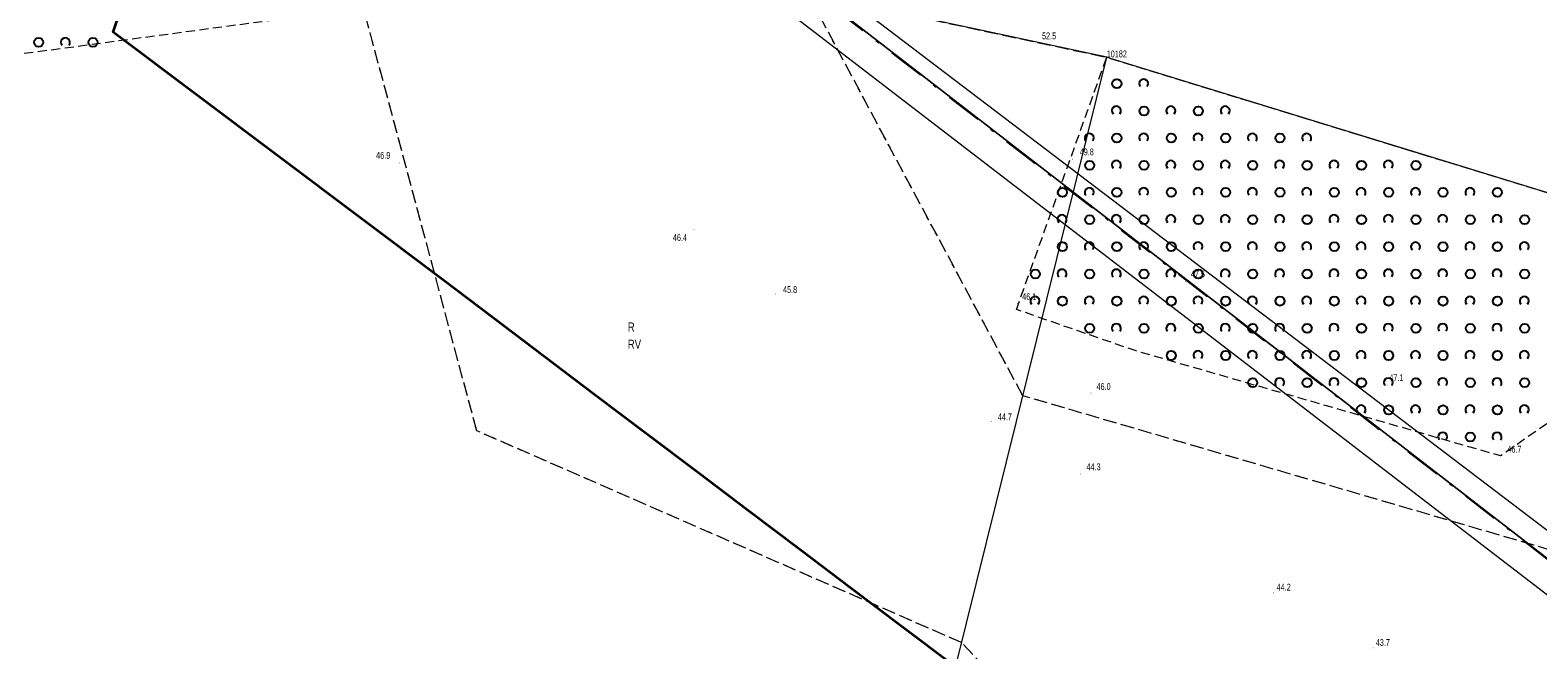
# Model space of a CAD drawing. Header units: metres. Extents: x 6524698 to 6533081, y 5883213 to 5896811.
# Tile 13 of 167: x 6528951 to 6529118, y 5886587 to 5886656. Entities that reach past the tile are written whole.
import ezdxf
from ezdxf.enums import TextEntityAlignment as Align

# ---------------------------------------------------------------- set-up
doc = ezdxf.new("R2010")
doc.units = ezdxf.units.M
doc.header["$MEASUREMENT"] = 0
for name, pattern in [('DASHDOT', [4, 2, -0.9, 0.2, -0.9]), ('mapa zasadnicza$0$1.0_0.5', [1.5, 1, -0.5]), ('mapa zasadnicza$0$219-500', [0]), ('mapa zasadnicza$0$egkk-500', [2, 1.5, -0.5]), ('mapa zasadnicza$0$egug-500', [1, 0.5, -0.5]), ('mapa zasadnicza$0$suep_wn_500', [0])]:
    doc.linetypes.add(name, pattern=pattern)
doc.layers.get('0').update_dxf_attribs({"lineweight": 0})
for name, color, linetype, lineweight in [('_trasa_kat_zalomu', 7, 'Continuous', 18), ('_trasa_os', 1, 'DASHDOT', 30), ('Sections span lengths and Marker Balls Plan', 7, 'Continuous', 0)]:
    doc.layers.add(name, color=color, linetype=linetype, lineweight=lineweight)
for name, color, linetype in [('mapa zasadnicza$0$000 Inne (niezydentyfikowane)', 7, 'Continuous'), ('mapa zasadnicza$0$203-punkt graniczny', 7, 'Continuous'), ('mapa zasadnicza$0$203-punkt graniczny-Atr103', 7, 'Continuous'), ('mapa zasadnicza$0$209-oznaczenie konturu klasyfikacyjnego', 7, 'Continuous'), ('mapa zasadnicza$0$210-oznaczenie konturu użytku gruntowego', 7, 'Continuous'), ('mapa zasadnicza$0$217-kontur klasyfikacyjny', 7, 'Continuous'), ('mapa zasadnicza$0$218-kontur użytku gruntowego', 7, 'Continuous'), ('mapa zasadnicza$0$219-działka ewidencyjna', 7, 'Continuous'), ('mapa zasadnicza$0$pikieta naturalna', 7, 'Continuous'), ('mapa zasadnicza$0$pikieta naturalna-Atr2', 7, 'Continuous'), ('mapa zasadnicza$0$przewód elektroenergetyczny wysokiego napięcia', 7, 'Continuous'), ('mapa zasadnicza$0$zadrzewienie  zakrzewienie', 7, 'Continuous')]:
    doc.layers.add(name, color=color, linetype=linetype)
doc.styles.add('mapa zasadnicza$0$STANDARD', font='Working1250', dxfattribs={"width": 0.75})
doc.styles.add('Opis_slupy', font='ARIALN.TTF')
doc.dimstyles.new('Kat zalomu', dxfattribs={"dimtxt": 2.5, "dimasz": 5, "dimexe": 1.25, "dimexo": 0.625, "dimtad": 0, "dimtxsty": 'Opis_slupy', "dimcen": 2.5, "dimse1": 1, "dimse2": 1, "dimadec": 0, "dimazin": 0, "dimtfac": 1, "dimtmove": 0, "dimatfit": 3, "dimfxl": 1, "dimarcsym": 1})

# ---------------------------------------------------------------- blocks, each defined once
blk = doc.blocks.new('mapa zasadnicza$0$203')
at = {"linetype": 'Continuous', "lineweight": 0}
h = blk.add_hatch(color=0, dxfattribs=at)
edge = h.paths.add_edge_path()
edge.add_arc((0, 0), 0.045, 0, 360)
blk = doc.blocks.new('mapa zasadnicza$0$PW01')
at = {"linetype": 'Continuous', "lineweight": 13}
h = blk.add_hatch(color=0, dxfattribs=at)
edge = h.paths.add_edge_path()
edge.add_arc((0, 0), 0.045, 0, 360)
blk = doc.blocks.new('mapa zasadnicza$0$OTZK1')
at = {"color": 0, "linetype": 'Continuous'}
blk.add_circle((0, 0), 0.5, dxfattribs=at)
blk = doc.blocks.new('mapa zasadnicza$0$OTZK2')
at = {"color": 0, "linetype": 'Continuous'}
blk.add_arc((0, 0), 0.5, 318.85, 221.162, dxfattribs=at)
blk = doc.blocks.new('*D2405')
at = {"layer": '_trasa_kat_zalomu', "color": 0, "lineweight": -2}
for start, end in [(26.7639, 56.6642), (336.8246, 6.7249)]:
    blk.add_arc((6529019.86, 5886673.79), 19.79, start, end, dxfattribs=at)
at = {"layer": '_trasa_kat_zalomu', "color": 0}
for points in [[(6529031.1, 5886691.07), (6529030.37, 5886689.57), (6529026.25, 5886692.52)], [(6529037.34, 5886666.42), (6529038.77, 5886665.58), (6529035.52, 5886661.69)]]:
    blk.add_solid(points, dxfattribs=at)
at = {"layer": 'Defpoints', "color": 0}
for p in [(6529068.1, 5886815.32), (6529036.09, 5886685.11), (6529019.86, 5886673.79), (6529019.86, 5886673.79), (6529239.51, 5886504.08)]:
    blk.add_point(p, dxfattribs=at)
at = {"layer": '_trasa_kat_zalomu', "color": 0, "insert": (6529038.81, 5886679.49), "char_height": 2.5, "attachment_point": 5, "rotation": 286.7444, "style": 'Opis_slupy'}
blk.add_mtext('109%%d', dxfattribs=at)

msp = doc.modelspace()

# ---------------------------------------------------------------- linework, layer by layer
at = {"layer": '_trasa_os', "linetype": 'DASHDOT', "ltscale": 2}
msp.add_lwpolyline([(6529644.25, 5886257.506), (6529433.531, 5886354.176), (6529239.51, 5886504.082), (6529019.862, 5886673.787), (6529068.099, 5886815.315), (6529070.952, 5887003.68), (6529033.32, 5887240.317), (6528980.372, 5887573.115), (6528926.767, 5887910.52), (6528871.358, 5888257.413), (6528824.236, 5888552.869), (6528805.439, 5888820.887), (6528782.648, 5889143.114), (6528759.048, 5889475.999)], dxfattribs=at)
at = {"layer": 'mapa zasadnicza$0$000 Inne (niezydentyfikowane)', "color": 7, "linetype": 'Continuous', "lineweight": 35, "flags": 128}
msp.add_lwpolyline([(6529053.174, 5886585.649), (6529047.532, 5886589.91), (6529041.891, 5886594.171), (6529036.249, 5886598.432), (6529030.608, 5886602.693), (6529024.967, 5886606.954), (6529019.325, 5886611.215), (6529013.684, 5886615.476), (6529008.042, 5886619.737), (6529002.401, 5886623.998), (6528996.807, 5886628.224), (6528960.48, 5886655.526), (6528973.706, 5886694.67)], dxfattribs=at)
at = {"layer": 'mapa zasadnicza$0$217-kontur klasyfikacyjny', "color": 92, "linetype": 'mapa zasadnicza$0$egkk-500', "lineweight": 18, "flags": 128}
for points in [[(6529000.6, 5886611.54), (6528985.09, 5886669.49)], [(6529060.86, 5886615.4), (6529037.08, 5886659.87)], [(6529037.08, 5886659.87), (6529070.12, 5886652.76)], [(6529070.12, 5886652.76), (6529144.13, 5886630.04)], [(6529134.56, 5886593.84), (6529060.86, 5886615.4)], [(6529054.11, 5886588.15), (6529000.6, 5886611.54)], [(6529115.82, 5886522.92), (6529054.11, 5886588.15)]]:
    msp.add_lwpolyline(points, dxfattribs=at)
at = {"layer": 'mapa zasadnicza$0$218-kontur użytku gruntowego', "color": 3, "linetype": 'mapa zasadnicza$0$egug-500', "lineweight": 18, "flags": 128}
for points in [[(6529000.6, 5886611.54), (6528985.09, 5886669.49)], [(6529060.86, 5886615.4), (6529037.08, 5886659.87)], [(6529037.08, 5886659.87), (6529070.12, 5886652.76)], [(6529070.12, 5886652.76), (6529144.13, 5886630.04)], [(6529134.56, 5886593.84), (6529060.86, 5886615.4)], [(6529054.11, 5886588.15), (6529000.6, 5886611.54)], [(6529115.82, 5886522.92), (6529054.11, 5886588.15)]]:
    msp.add_lwpolyline(points, dxfattribs=at)
at = {"layer": 'mapa zasadnicza$0$219-działka ewidencyjna', "color": 7, "linetype": 'mapa zasadnicza$0$219-500', "lineweight": 18, "flags": 128}
for points in [[(6529070.12, 5886652.76), (6529027.16, 5886662)], [(6528994.95, 5886349.46), (6529070.12, 5886652.76)], [(6529070.12, 5886652.76), (6529144.13, 5886630.04)]]:
    msp.add_lwpolyline(points, dxfattribs=at)
at = {"layer": 'mapa zasadnicza$0$przewód elektroenergetyczny wysokiego napięcia', "color": 1, "linetype": 'mapa zasadnicza$0$suep_wn_500', "lineweight": 18, "flags": 128}
for points in [[(6529019.87, 5886673.88), (6529174.85, 5886554.04)], [(6529174.85, 5886554.04), (6529019.87, 5886673.88)]]:
    msp.add_lwpolyline(points, dxfattribs=at)
at = {"layer": 'mapa zasadnicza$0$zadrzewienie  zakrzewienie', "color": 7, "linetype": 'mapa zasadnicza$0$1.0_0.5', "lineweight": 18, "flags": 128}
for points in [[(6528902.46, 5886681.64), (6528902.17, 5886687.44), (6528916.14, 5886683.92), (6528926.07, 5886682.58), (6528934.5, 5886682.23), (6528943.87, 5886681.13), (6528959.64, 5886677.86), (6528970.65, 5886675.04), (6528983.5, 5886673.25), (6528983.68, 5886657.6), (6528944.4, 5886652.32), (6528922.82, 5886656.35), (6528924.82, 5886669.04), (6528927.03, 5886679.67), (6528920.95, 5886680.54), (6528910.16, 5886681.65)], [(6529060.15, 5886624.92), (6529070.12, 5886652.76), (6529144.13, 5886630.04), (6529113.58, 5886608.76), (6529073.25, 5886620.38)]]:
    msp.add_lwpolyline(points, close=True, dxfattribs=at)
at = {"layer": 'Sections span lengths and Marker Balls Plan', "color": 1, "flags": 128}
for points in [[(6529643, 5886254.779), (6529431.358, 5886350.582), (6529237.798, 5886501.866), (6529015.745, 5886672.549), (6529065.143, 5886815.828), (6529068.458, 5887003.501), (6529030.555, 5887239.878), (6528977.607, 5887572.675), (6528924.002, 5887910.08), (6528868.593, 5888256.972), (6528821.256, 5888552.527), (6528802.646, 5888820.69), (6528779.855, 5889142.917), (6528756.255, 5889475.801)], [(6529645.501, 5886260.233), (6529435.239, 5886356.999), (6529241.711, 5886506.931), (6529021.682, 5886674.335), (6529071.055, 5886814.802), (6529075.939, 5887004.036), (6529036.876, 5887240.883), (6528983.927, 5887573.681), (6528930.322, 5887911.086), (6528874.913, 5888257.98), (6528827.216, 5888553.211), (6528809.03, 5888821.14), (6528786.24, 5889143.367), (6528762.639, 5889476.253)]]:
    msp.add_lwpolyline(points, dxfattribs=at)

# ---------------------------------------------------------------- block references
at = {"layer": 'mapa zasadnicza$0$203-punkt graniczny', "color": 7, "linetype": 'Continuous', "lineweight": 18}
msp.add_blockref('mapa zasadnicza$0$203', (6529070.12, 5886652.76), dxfattribs=at)
at = {"layer": 'mapa zasadnicza$0$pikieta naturalna', "color": 7, "linetype": 'Continuous', "lineweight": 13}
for p, rotation in [((6529066.35, 5886641.52), 359.842), ((6528992.1, 5886641.1), 359.701), ((6529024.56, 5886633.77), 359.846), ((6529033.6, 5886626.63), 359.949), ((6529078.84, 5886627.99), 359.845), ((6529060.3, 5886625.61), 0.023), ((6529101.06, 5886616.6), 0.059), ((6529068.38, 5886615.69), 359.8550000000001), ((6529057.42, 5886612.53), 359.9709999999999), ((6529113.58, 5886608.76), 359.98), ((6529067.2, 5886606.76), 359.8309999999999), ((6529088.5, 5886593.66), 359.875), ((6529099.52, 5886587.57), 359.9259999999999)]:
    msp.add_blockref('mapa zasadnicza$0$PW01', p, dxfattribs=dict(at, rotation=rotation))
at = {"layer": 'mapa zasadnicza$0$zadrzewienie  zakrzewienie', "color": 7, "linetype": 'Continuous', "lineweight": 18}
for name, p in [('mapa zasadnicza$0$OTZK1', (6528952.256, 5886654.406)), ('mapa zasadnicza$0$OTZK2', (6528955.214, 5886654.417)), ('mapa zasadnicza$0$OTZK1', (6528958.256, 5886654.406)), ('mapa zasadnicza$0$OTZK1', (6529071.236, 5886649.846)), ('mapa zasadnicza$0$OTZK2', (6529074.194, 5886649.857)), ('mapa zasadnicza$0$OTZK2', (6529071.194, 5886646.857)), ('mapa zasadnicza$0$OTZK1', (6529074.236, 5886646.846)), ('mapa zasadnicza$0$OTZK2', (6529077.194, 5886646.857)), ('mapa zasadnicza$0$OTZK1', (6529080.236, 5886646.846)), ('mapa zasadnicza$0$OTZK2', (6529083.194, 5886646.857)), ('mapa zasadnicza$0$OTZK2', (6529068.194, 5886643.857)), ('mapa zasadnicza$0$OTZK1', (6529071.236, 5886643.846)), ('mapa zasadnicza$0$OTZK2', (6529074.194, 5886643.857)), ('mapa zasadnicza$0$OTZK1', (6529077.236, 5886643.846)), ('mapa zasadnicza$0$OTZK2', (6529080.194, 5886643.857)), ('mapa zasadnicza$0$OTZK1', (6529083.236, 5886643.846)), ('mapa zasadnicza$0$OTZK2', (6529086.194, 5886643.857)), ('mapa zasadnicza$0$OTZK1', (6529089.236, 5886643.846)), ('mapa zasadnicza$0$OTZK2', (6529092.194, 5886643.857)), ('mapa zasadnicza$0$OTZK1', (6529068.236, 5886640.846)), ('mapa zasadnicza$0$OTZK2', (6529071.194, 5886640.857)), ('mapa zasadnicza$0$OTZK1', (6529074.236, 5886640.846)), ('mapa zasadnicza$0$OTZK2', (6529077.194, 5886640.857)), ('mapa zasadnicza$0$OTZK1', (6529080.236, 5886640.846)), ('mapa zasadnicza$0$OTZK2', (6529083.194, 5886640.857)), ('mapa zasadnicza$0$OTZK1', (6529086.236, 5886640.846)), ('mapa zasadnicza$0$OTZK2', (6529089.194, 5886640.857)), ('mapa zasadnicza$0$OTZK1', (6529092.236, 5886640.846)), ('mapa zasadnicza$0$OTZK2', (6529095.194, 5886640.857)), ('mapa zasadnicza$0$OTZK1', (6529098.236, 5886640.846)), ('mapa zasadnicza$0$OTZK2', (6529101.194, 5886640.857)), ('mapa zasadnicza$0$OTZK1', (6529104.236, 5886640.846)), ('mapa zasadnicza$0$OTZK1', (6529065.236, 5886637.846)), ('mapa zasadnicza$0$OTZK2', (6529068.194, 5886637.857)), ('mapa zasadnicza$0$OTZK1', (6529071.236, 5886637.846)), ('mapa zasadnicza$0$OTZK2', (6529074.194, 5886637.857)), ('mapa zasadnicza$0$OTZK1', (6529077.236, 5886637.846)), ('mapa zasadnicza$0$OTZK2', (6529080.194, 5886637.857)), ('mapa zasadnicza$0$OTZK1', (6529083.236, 5886637.846)), ('mapa zasadnicza$0$OTZK2', (6529086.194, 5886637.857)), ('mapa zasadnicza$0$OTZK1', (6529089.236, 5886637.846)), ('mapa zasadnicza$0$OTZK2', (6529092.194, 5886637.857)), ('mapa zasadnicza$0$OTZK1', (6529095.236, 5886637.846)), ('mapa zasadnicza$0$OTZK2', (6529098.194, 5886637.857)), ('mapa zasadnicza$0$OTZK1', (6529101.236, 5886637.846)), ('mapa zasadnicza$0$OTZK2', (6529104.194, 5886637.857)), ('mapa zasadnicza$0$OTZK1', (6529107.236, 5886637.846)), ('mapa zasadnicza$0$OTZK2', (6529110.194, 5886637.857)), ('mapa zasadnicza$0$OTZK1', (6529113.236, 5886637.846)), ('mapa zasadnicza$0$OTZK2', (6529065.194, 5886634.857)), ('mapa zasadnicza$0$OTZK1', (6529068.236, 5886634.846)), ('mapa zasadnicza$0$OTZK2', (6529071.194, 5886634.857)), ('mapa zasadnicza$0$OTZK1', (6529074.236, 5886634.846)), ('mapa zasadnicza$0$OTZK2', (6529077.194, 5886634.857)), ('mapa zasadnicza$0$OTZK1', (6529080.236, 5886634.846)), ('mapa zasadnicza$0$OTZK2', (6529083.194, 5886634.857)), ('mapa zasadnicza$0$OTZK1', (6529086.236, 5886634.846)), ('mapa zasadnicza$0$OTZK2', (6529089.194, 5886634.857)), ('mapa zasadnicza$0$OTZK1', (6529092.236, 5886634.846)), ('mapa zasadnicza$0$OTZK2', (6529095.194, 5886634.857)), ('mapa zasadnicza$0$OTZK1', (6529098.236, 5886634.846)), ('mapa zasadnicza$0$OTZK2', (6529101.194, 5886634.857)), ('mapa zasadnicza$0$OTZK1', (6529104.236, 5886634.846)), ('mapa zasadnicza$0$OTZK2', (6529107.194, 5886634.857)), ('mapa zasadnicza$0$OTZK1', (6529110.236, 5886634.846)), ('mapa zasadnicza$0$OTZK2', (6529113.194, 5886634.857)), ('mapa zasadnicza$0$OTZK1', (6529116.236, 5886634.846)), ('mapa zasadnicza$0$OTZK1', (6529065.236, 5886631.846)), ('mapa zasadnicza$0$OTZK2', (6529068.194, 5886631.857)), ('mapa zasadnicza$0$OTZK1', (6529071.236, 5886631.846)), ('mapa zasadnicza$0$OTZK2', (6529074.194, 5886631.857)), ('mapa zasadnicza$0$OTZK1', (6529077.236, 5886631.846)), ('mapa zasadnicza$0$OTZK2', (6529080.194, 5886631.857)), ('mapa zasadnicza$0$OTZK1', (6529083.236, 5886631.846)), ('mapa zasadnicza$0$OTZK2', (6529086.194, 5886631.857)), ('mapa zasadnicza$0$OTZK1', (6529089.236, 5886631.846)), ('mapa zasadnicza$0$OTZK2', (6529092.194, 5886631.857)), ('mapa zasadnicza$0$OTZK1', (6529095.236, 5886631.846)), ('mapa zasadnicza$0$OTZK2', (6529098.194, 5886631.857)), ('mapa zasadnicza$0$OTZK1', (6529101.236, 5886631.846)), ('mapa zasadnicza$0$OTZK2', (6529104.194, 5886631.857)), ('mapa zasadnicza$0$OTZK1', (6529107.236, 5886631.846)), ('mapa zasadnicza$0$OTZK2', (6529110.194, 5886631.857)), ('mapa zasadnicza$0$OTZK1', (6529113.236, 5886631.846)), ('mapa zasadnicza$0$OTZK2', (6529116.194, 5886631.857)), ('mapa zasadnicza$0$OTZK1', (6529062.236, 5886628.846)), ('mapa zasadnicza$0$OTZK2', (6529065.194, 5886628.857)), ('mapa zasadnicza$0$OTZK1', (6529068.236, 5886628.846)), ('mapa zasadnicza$0$OTZK2', (6529071.194, 5886628.857)), ('mapa zasadnicza$0$OTZK1', (6529074.236, 5886628.846)), ('mapa zasadnicza$0$OTZK2', (6529077.194, 5886628.857)), ('mapa zasadnicza$0$OTZK1', (6529080.236, 5886628.846)), ('mapa zasadnicza$0$OTZK2', (6529083.194, 5886628.857)), ('mapa zasadnicza$0$OTZK1', (6529086.236, 5886628.846)), ('mapa zasadnicza$0$OTZK2', (6529089.194, 5886628.857)), ('mapa zasadnicza$0$OTZK1', (6529092.236, 5886628.846)), ('mapa zasadnicza$0$OTZK2', (6529095.194, 5886628.857)), ('mapa zasadnicza$0$OTZK1', (6529098.236, 5886628.846)), ('mapa zasadnicza$0$OTZK2', (6529101.194, 5886628.857)), ('mapa zasadnicza$0$OTZK1', (6529104.236, 5886628.846)), ('mapa zasadnicza$0$OTZK2', (6529107.194, 5886628.857)), ('mapa zasadnicza$0$OTZK1', (6529110.236, 5886628.846)), ('mapa zasadnicza$0$OTZK2', (6529113.194, 5886628.857)), ('mapa zasadnicza$0$OTZK1', (6529116.236, 5886628.846)), ('mapa zasadnicza$0$OTZK2', (6529062.194, 5886625.857)), ('mapa zasadnicza$0$OTZK1', (6529065.236, 5886625.846)), ('mapa zasadnicza$0$OTZK2', (6529068.194, 5886625.857)), ('mapa zasadnicza$0$OTZK1', (6529071.236, 5886625.846)), ('mapa zasadnicza$0$OTZK2', (6529074.194, 5886625.857)), ('mapa zasadnicza$0$OTZK1', (6529077.236, 5886625.846)), ('mapa zasadnicza$0$OTZK2', (6529080.194, 5886625.857)), ('mapa zasadnicza$0$OTZK1', (6529083.236, 5886625.846)), ('mapa zasadnicza$0$OTZK2', (6529086.194, 5886625.857)), ('mapa zasadnicza$0$OTZK1', (6529089.236, 5886625.846)), ('mapa zasadnicza$0$OTZK2', (6529092.194, 5886625.857)), ('mapa zasadnicza$0$OTZK1', (6529095.236, 5886625.846)), ('mapa zasadnicza$0$OTZK2', (6529098.194, 5886625.857)), ('mapa zasadnicza$0$OTZK1', (6529101.236, 5886625.846)), ('mapa zasadnicza$0$OTZK2', (6529104.194, 5886625.857)), ('mapa zasadnicza$0$OTZK1', (6529107.236, 5886625.846)), ('mapa zasadnicza$0$OTZK2', (6529110.194, 5886625.857)), ('mapa zasadnicza$0$OTZK1', (6529113.236, 5886625.846)), ('mapa zasadnicza$0$OTZK2', (6529116.194, 5886625.857)), ('mapa zasadnicza$0$OTZK1', (6529068.236, 5886622.846)), ('mapa zasadnicza$0$OTZK2', (6529071.194, 5886622.857)), ('mapa zasadnicza$0$OTZK1', (6529074.236, 5886622.846)), ('mapa zasadnicza$0$OTZK2', (6529077.194, 5886622.857)), ('mapa zasadnicza$0$OTZK1', (6529080.236, 5886622.846)), ('mapa zasadnicza$0$OTZK2', (6529083.194, 5886622.857)), ('mapa zasadnicza$0$OTZK1', (6529086.236, 5886622.846)), ('mapa zasadnicza$0$OTZK2', (6529089.194, 5886622.857)), ('mapa zasadnicza$0$OTZK1', (6529092.236, 5886622.846)), ('mapa zasadnicza$0$OTZK2', (6529095.194, 5886622.857)), ('mapa zasadnicza$0$OTZK1', (6529098.236, 5886622.846)), ('mapa zasadnicza$0$OTZK2', (6529101.194, 5886622.857)), ('mapa zasadnicza$0$OTZK1', (6529104.236, 5886622.846)), ('mapa zasadnicza$0$OTZK2', (6529107.194, 5886622.857)), ('mapa zasadnicza$0$OTZK1', (6529110.236, 5886622.846)), ('mapa zasadnicza$0$OTZK2', (6529113.194, 5886622.857)), ('mapa zasadnicza$0$OTZK1', (6529116.236, 5886622.846)), ('mapa zasadnicza$0$OTZK1', (6529077.236, 5886619.846)), ('mapa zasadnicza$0$OTZK2', (6529080.194, 5886619.857)), ('mapa zasadnicza$0$OTZK1', (6529083.236, 5886619.846)), ('mapa zasadnicza$0$OTZK2', (6529086.194, 5886619.857)), ('mapa zasadnicza$0$OTZK1', (6529089.236, 5886619.846)), ('mapa zasadnicza$0$OTZK2', (6529092.194, 5886619.857)), ('mapa zasadnicza$0$OTZK1', (6529095.236, 5886619.846)), ('mapa zasadnicza$0$OTZK2', (6529098.194, 5886619.857)), ('mapa zasadnicza$0$OTZK1', (6529101.236, 5886619.846)), ('mapa zasadnicza$0$OTZK2', (6529104.194, 5886619.857)), ('mapa zasadnicza$0$OTZK1', (6529107.236, 5886619.846)), ('mapa zasadnicza$0$OTZK2', (6529110.194, 5886619.857)), ('mapa zasadnicza$0$OTZK1', (6529113.236, 5886619.846)), ('mapa zasadnicza$0$OTZK2', (6529116.194, 5886619.857)), ('mapa zasadnicza$0$OTZK1', (6529086.236, 5886616.846)), ('mapa zasadnicza$0$OTZK2', (6529089.194, 5886616.857)), ('mapa zasadnicza$0$OTZK1', (6529092.236, 5886616.846)), ('mapa zasadnicza$0$OTZK2', (6529095.194, 5886616.857)), ('mapa zasadnicza$0$OTZK1', (6529098.236, 5886616.846)), ('mapa zasadnicza$0$OTZK2', (6529101.194, 5886616.857)), ('mapa zasadnicza$0$OTZK1', (6529104.236, 5886616.846)), ('mapa zasadnicza$0$OTZK2', (6529107.194, 5886616.857)), ('mapa zasadnicza$0$OTZK1', (6529110.236, 5886616.846)), ('mapa zasadnicza$0$OTZK2', (6529113.194, 5886616.857)), ('mapa zasadnicza$0$OTZK1', (6529116.236, 5886616.846)), ('mapa zasadnicza$0$OTZK2', (6529098.194, 5886613.857)), ('mapa zasadnicza$0$OTZK1', (6529101.236, 5886613.846)), ('mapa zasadnicza$0$OTZK2', (6529104.194, 5886613.857)), ('mapa zasadnicza$0$OTZK1', (6529107.236, 5886613.846)), ('mapa zasadnicza$0$OTZK2', (6529110.194, 5886613.857)), ('mapa zasadnicza$0$OTZK1', (6529113.236, 5886613.846)), ('mapa zasadnicza$0$OTZK2', (6529116.194, 5886613.857)), ('mapa zasadnicza$0$OTZK2', (6529107.194, 5886610.857)), ('mapa zasadnicza$0$OTZK1', (6529110.236, 5886610.846)), ('mapa zasadnicza$0$OTZK2', (6529113.194, 5886610.857))]:
    msp.add_blockref(name, p, dxfattribs=at)

# ---------------------------------------------------------------- texts
at = {"layer": 'mapa zasadnicza$0$203-punkt graniczny-Atr103', "color": 7, "style": 'mapa zasadnicza$0$STANDARD', "width": 0.667}
msp.add_text('10182', height=0.75, dxfattribs=at).set_placement((6529070.12, 5886652.76))
at = {"layer": 'mapa zasadnicza$0$209-oznaczenie konturu klasyfikacyjnego', "color": 3, "linetype": 'Continuous', "lineweight": 18, "style": 'mapa zasadnicza$0$STANDARD', "width": 0.79}
msp.add_text('RV', height=1, dxfattribs=at).set_placement((6529017.27, 5886621.59), align=Align.TOP_LEFT)
at = {"layer": 'mapa zasadnicza$0$210-oznaczenie konturu użytku gruntowego', "color": 3, "linetype": 'Continuous', "lineweight": 18, "style": 'mapa zasadnicza$0$STANDARD', "width": 0.79}
msp.add_text('R', height=1, dxfattribs=at).set_placement((6529017.27, 5886622.49))
at = {"layer": 'mapa zasadnicza$0$pikieta naturalna-Atr2', "color": 7, "style": 'mapa zasadnicza$0$STANDARD', "width": 0.667}
for s, p in [('52.5', (6529062.98, 5886654.75)), ('46.9', (6528989.5, 5886641.56)), ('49.8', (6529067.14, 5886641.94)), ('46.4', (6529022.24, 5886632.49)), ('47.5', (6529079.4, 5886628.47)), ('45.8', (6529034.4, 5886626.75)), ('46.1', (6529060.79, 5886625.97)), ('46.0', (6529068.99, 5886616.05)), ('47.1', (6529101.31, 5886617.03)), ('44.7', (6529058.1, 5886612.7)), ('46.7', (6529114.33, 5886609.13)), ('44.3', (6529067.89, 5886607.18)), ('44.2', (6529088.87, 5886593.9)), ('43.7', (6529099.81, 5886587.79))]:
    msp.add_text(s, height=0.75, dxfattribs=at).set_placement(p)

# ---------------------------------------------------------------- dimensions: what is measured, and where the dimension line sits
at = {"layer": '_trasa_kat_zalomu'}
dim = msp.add_angular_dim_2l(base=(6529036.094, 5886685.106), line1=((6529019.862, 5886673.787), (6529068.099, 5886815.315)), line2=((6529239.51, 5886504.082), (6529019.862, 5886673.787)), dimstyle='Kat zalomu', dxfattribs=at)
dim.commit()
dim.dimension.update_dxf_attribs({"geometry": '*D2405', "text_midpoint": (6529038.812, 5886679.488)})

doc.saveas('drawing.dxf')
